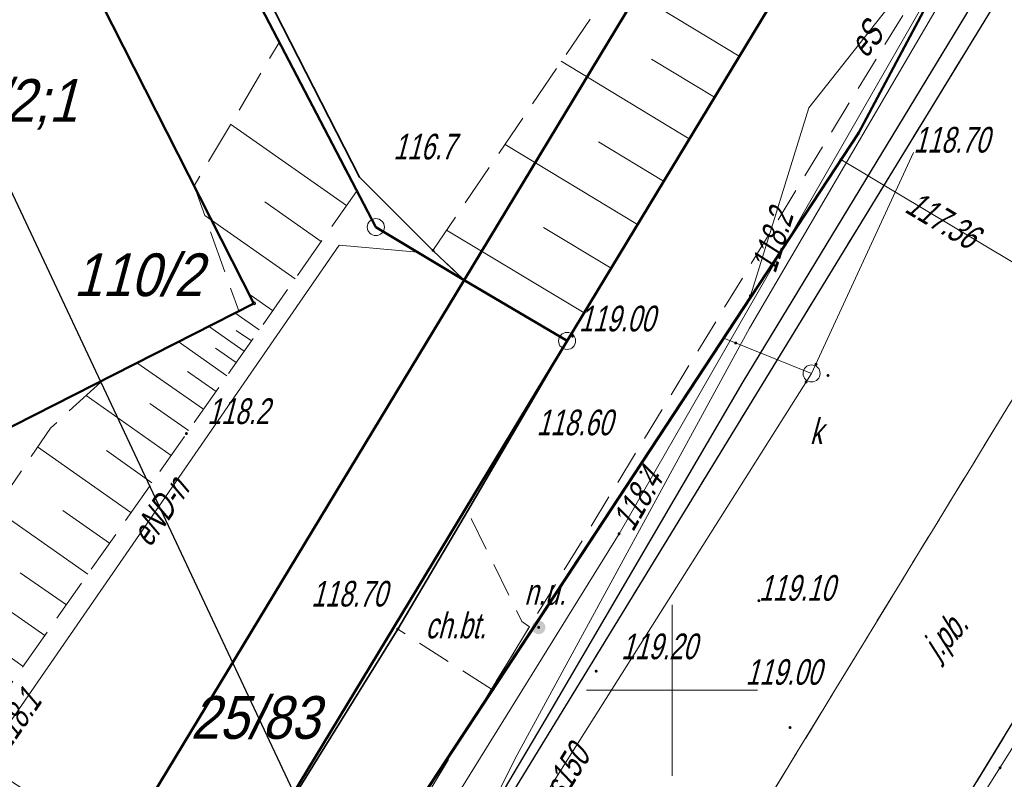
# Model space of a CAD drawing. Extents: x 7463256 to 7464485, y 5957341 to 5958260.
# Tile 122 of 256: x 7463731 to 7463760, y 5957597 to 5957620. Entities that reach past the tile are written whole.
import ezdxf
from ezdxf import colors
from ezdxf.entities.mleader import LeaderData, LeaderLine
from ezdxf.math import Vec2, Vec3

# ---------------------------------------------------------------- set-up
doc = ezdxf.new("R2010")
doc.units = 0
doc.header["$MEASUREMENT"] = 0
for name, pattern in [('1.5_0.5', [2, 1.5, -0.5]), ('218-500', [1, 0.5, -0.5]), ('l219_500', [0]), ('mz1.0_0.5', [1.5, 1, -0.5]), ('mz1.25_0.5', [1.75, 1.25, -0.5])]:
    doc.linetypes.add(name, pattern=pattern)
doc.layers.get('0').update_dxf_attribs({"color": 2, "linetype": 'CONTINUOUS', "lineweight": 5})
for name, color, linetype in [('000 Inne (niezydentyfikowane)', 7, 'CONTINUOUS'), ('202-Punkt graniczny stabilizowany trwale', 7, 'CONTINUOUS'), ('203-Punkt załamania granicy działki nie stabilizowany', 7, 'CONTINUOUS'), ('211-Nr działki', 7, 'CONTINUOUS'), ('218-Granica użytku', 7, 'CONTINUOUS'), ('219-Linia granicy', 7, 'CONTINUOUS'), ('312-Budynek (powierzchnia)', 7, 'CONTINUOUS'), ('312-Numer ewidencyjny budynku', 7, 'CONTINUOUS'), ('chodnik (powierzchnia)', 7, 'CONTINUOUS'), ('chodnik (powierzchnia)-Atr17', 7, 'CONTINUOUS'), ('jezdnia (powierzchnia)', 7, 'CONTINUOUS'), ('jezdnia (powierzchnia)-Atr17', 7, 'CONTINUOUS'), ('krawężnik (linia)', 7, 'CONTINUOUS'), ('niezidentyfikowane urządzenie techniczne - siec kanalizacyjna (punkt)', 7, 'CONTINUOUS'), ('niezidentyfikowane urządzenie techniczne - siec kanalizacyjna (punkt)-Atr17', 7, 'CONTINUOUS'), ('ogrodzenie trwałe (linia)', 7, 'CONTINUOUS'), ('przewód elektroenergetyczny (linia)', 7, 'CONTINUOUS'), ('przewód elektroenergetyczny (linia)-Atr1', 7, 'CONTINUOUS'), ('przewód kanalizacyjny (linia)', 7, 'CONTINUOUS'), ('przewód kanalizacyjny (linia)-Atr1', 7, 'CONTINUOUS'), ('przewód wodociągowy (linia)', 7, 'CONTINUOUS'), ('Punkt budynku', 7, 'CONTINUOUS'), ('punkt o określonej wysokości (sieć elektroenergetyczna)', 7, 'CONTINUOUS'), ('punkt o określonej wysokości (sieć elektroenergetyczna)-Atr2', 7, 'CONTINUOUS'), ('punkt o określonej wysokości (sieć kanalizacyjna)', 7, 'CONTINUOUS'), ('punkt o określonej wysokości (sieć wodociągowa)', 7, 'CONTINUOUS'), ('punkt o określonej wysokości (sieć wodociągowa)-Atr2', 7, 'CONTINUOUS'), ('punkt wysokościowy naturalny', 7, 'CONTINUOUS'), ('punkt wysokościowy naturalny-Atr2', 7, 'CONTINUOUS'), ('punkt wysokościowy sztuczny', 7, 'CONTINUOUS'), ('punkt wysokościowy sztuczny-Atr2', 7, 'CONTINUOUS'), ('rura ochronna - przewód elektroenergetyczny (linia)', 7, 'CONTINUOUS'), ('skarpa nieumocniona (powierzchnia)', 7, 'CONTINUOUS'), ('studzienka okrągła - przewód kanalizacyjny (punkt)', 7, 'CONTINUOUS'), ('studzienka okrągła - przewód kanalizacyjny (punkt)-Atr17', 7, 'CONTINUOUS'), ('Wstawianie ramki sekcyjnej z opisem', 7, 'CONTINUOUS')]:
    doc.layers.add(name, color=color, linetype=linetype)
doc.layers.add('OBMBS-21-18876-opis proj', color=1, linetype='CONTINUOUS', lineweight=18)
doc.styles.get("Standard").update_dxf_attribs({"font": 'txt', "width": 0.75})
doc.linetypes.add('902-500', pattern='A,3.75,0,[1,ksztalty.shx,S=0.5,R=0,X=0,Y=0],3.75', length=7.5)

# ---------------------------------------------------------------- blocks, each defined once
blk = doc.blocks.new('PW01')
at = {"linetype": 'Continuous', "lineweight": 13}
h = blk.add_hatch(color=0, dxfattribs=at)
edge = h.paths.add_edge_path()
edge.add_arc((0, 0), 0.045, 0, 360)
blk = doc.blocks.new('PW02')
at = {"linetype": 'Continuous', "lineweight": 13}
h = blk.add_hatch(color=0, dxfattribs=at)
edge = h.paths.add_edge_path()
edge.add_arc((0, 0), 0.045, 0, 360)
blk = doc.blocks.new('US30')
at = {"linetype": 'Continuous', "lineweight": 0}
h = blk.add_hatch(color=0, dxfattribs=at)
edge = h.paths.add_edge_path()
edge.add_arc((0, 0), 0.2, 0, 360)
blk = doc.blocks.new('US15')
at = {"color": 0, "linetype": 'Continuous', "lineweight": 13}
blk.add_circle((0, 0), 0.25, dxfattribs=at)
blk = doc.blocks.new('203')
at = {"linetype": 'Continuous', "lineweight": 0}
h = blk.add_hatch(color=0, dxfattribs=at)
edge = h.paths.add_edge_path()
edge.add_arc((0, 0), 0.045, 0, 360)
blk = doc.blocks.new('202')
at = {"color": 0, "linetype": 'Continuous', "lineweight": 0}
blk.add_circle((0, 0), 0.25, dxfattribs=at)
blk = doc.blocks.new('PUNKTBUD')
at = {"color": 0}
blk.add_circle((0, 0), 0.045, dxfattribs=at)

msp = doc.modelspace()

# ---------------------------------------------------------------- linework, layer by layer
at = {"layer": '000 Inne (niezydentyfikowane)', "color": 7, "linetype": 'Continuous', "lineweight": 13}
for p, q in [((7463751.96, 5957618.55), (7463748.35, 5957620.74)), ((7463750.5, 5957616.13), (7463746.76, 5957618.4)), ((7463751.24, 5957617.35), (7463749.4, 5957618.46)), ((7463740.48, 5957614.18), (7463737.09, 5957616.56)), ((7463748.99, 5957613.63), (7463745.12, 5957615.97)), ((7463749.75, 5957614.89), (7463747.85, 5957616.04)), ((7463739.74, 5957613.13), (7463738.09, 5957614.29)), ((7463738.98, 5957612.04), (7463736.34, 5957613.89)), ((7463747.43, 5957611.04), (7463743.41, 5957613.46)), ((7463748.22, 5957612.35), (7463746.24, 5957613.54)), ((7463738.32, 5957611.11), (7463737.66, 5957611.57)), ((7463737.93, 5957610.54), (7463737.22, 5957611.04)), ((7463737.49, 5957609.92), (7463736.45, 5957610.65)), ((7463737.7, 5957610.22), (7463737.26, 5957610.53)), ((7463736.98, 5957609.2), (7463735.56, 5957610.2)), ((7463737.26, 5957609.59), (7463736.65, 5957610.01)), ((7463736.3, 5957608.22), (7463734.35, 5957609.58)), ((7463736.67, 5957608.74), (7463735.83, 5957609.33)), ((7463735.35, 5957606.87), (7463732.87, 5957608.62)), ((7463735.86, 5957607.6), (7463734.73, 5957608.39)), ((7463734.18, 5957605.2), (7463731.45, 5957607.12)), ((7463734.79, 5957606.07), (7463733.46, 5957607.01)), ((7463732.92, 5957603.4), (7463730.21, 5957605.3)), ((7463733.55, 5957604.3), (7463732.19, 5957605.26)), ((7463731.66, 5957601.6), (7463728.97, 5957603.48)), ((7463732.29, 5957602.5), (7463730.94, 5957603.44)), ((7463731.03, 5957600.7), (7463729.69, 5957601.64))]:
    msp.add_line(p, q, dxfattribs=at)
at = {"layer": '218-Granica użytku', "color": 3, "linetype": '218-500', "lineweight": 18, "flags": 128}
for points in [[(7463757.82, 5957628.22), (7463746.93, 5957610.22)], [(7463746.93, 5957610.22), (7463735.88, 5957591.95)]]:
    msp.add_lwpolyline(points, dxfattribs=at)
at = {"layer": '219-Linia granicy', "color": 3, "linetype": 'l219_500', "lineweight": 50, "flags": 128}
for points in [[(7463766.99, 5957637.98), (7463755.45, 5957616.3)], [(7463741.34, 5957613.55), (7463732.33, 5957630.819)], [(7463754.81, 5957630.02), (7463743.92, 5957612)], [(7463757.82, 5957628.22), (7463746.93, 5957610.22)], [(7463755.45, 5957616.3), (7463732.1, 5957580.74)], [(7463743.92, 5957612), (7463741.34, 5957613.55)], [(7463743.92, 5957612), (7463733.03, 5957593.99)], [(7463746.93, 5957610.22), (7463743.92, 5957612)], [(7463746.93, 5957610.22), (7463735.88, 5957591.95)]]:
    msp.add_lwpolyline(points, dxfattribs=at)
at = {"layer": '312-Budynek (powierzchnia)', "color": 7, "linetype": 'Continuous', "lineweight": 50, "flags": 128}
for points in [[(7463730.46, 5957625.73), (7463737.77, 5957611.32)], [(7463737.77, 5957611.32), (7463729, 5957606.86)]]:
    msp.add_lwpolyline(points, dxfattribs=at)
at = {"layer": 'chodnik (powierzchnia)', "color": 7, "linetype": 'mz1.0_0.5', "lineweight": 18, "flags": 128}
for points in [[(7463699.323, 5957594.39), (7463700.37, 5957592.93), (7463723.65, 5957576.64), (7463727.48, 5957575.52), (7463728.66, 5957575.7), (7463730.18, 5957576.2), (7463765.45, 5957634.01), (7463794.73, 5957681.9), (7463797.66, 5957686.28), (7463800.49, 5957690.15), (7463803.45, 5957693.95), (7463806.58, 5957697.64), (7463810.39, 5957701.96), (7463813.7, 5957705.46), (7463813.07, 5957701.71), (7463813.05, 5957701.59)], [(7463813.05, 5957701.59), (7463812, 5957700.58), (7463808.07, 5957696.14), (7463805.13, 5957692.62), (7463802.28, 5957688.92), (7463799.31, 5957684.89), (7463796.54, 5957680.74), (7463767.27, 5957632.9), (7463732.9, 5957576.65), (7463731.3, 5957575.32), (7463729.63, 5957574.54), (7463728.19, 5957574.24), (7463726.67, 5957574.24), (7463723.16, 5957575.35), (7463700.14, 5957591.32), (7463697.73, 5957593.92), (7463697.505, 5957594.535)]]:
    msp.add_lwpolyline(points, dxfattribs=at)
for points in [[(7463787.85, 5957644.77), (7463792.69, 5957652.63), (7463794.29, 5957652.43), (7463795.88, 5957651.94), (7463747.16, 5957572.18), (7463743.26, 5957568.37), (7463741.87, 5957569.43), (7463740.85, 5957570.49), (7463740.25, 5957571.39), (7463741.42, 5957573.14), (7463744.53, 5957573.74), (7463745.61, 5957575.53)], [(7463744.72, 5957600.03), (7463741.98, 5957601.79), (7463744.02, 5957605.24), (7463745.61, 5957602.01), (7463745.83, 5957601.86)]]:
    msp.add_lwpolyline(points, close=True, dxfattribs=at)
at = {"layer": 'jezdnia (powierzchnia)', "color": 7, "linetype": '1.5_0.5', "lineweight": 18, "flags": 128}
for points in [[(7464435.78, 5957969.39), (7464432.43, 5957972.86), (7464429.42, 5957974.41), (7464426.04, 5957975.11), (7464423.57, 5957975.29), (7464415.47, 5957975.65), (7464371.24, 5957977.61), (7464365.3, 5957977.72), (7464358.84, 5957977.54), (7464346.65, 5957976.28), (7464334.12, 5957974.86), (7464314.08, 5957972.37), (7464311.27, 5957971.79), (7464308.65, 5957970.79), (7464306.54, 5957969.49), (7464304.63, 5957967.74), (7464302.38, 5957964.84), (7464301.74, 5957963.57), (7464301.19, 5957962.16), (7464300.69, 5957960.13), (7464300.42, 5957957.35), (7464300.44, 5957956.63), (7464301.34, 5957947.07), (7464297.39, 5957932.65), (7464296.35, 5957938.67), (7464295.41, 5957944.67), (7464295.17, 5957946.64), (7464294.07, 5957955.56), (7464293.61, 5957956.95), (7464292.71, 5957958.8), (7464291.04, 5957961.16), (7464288.7, 5957963.43), (7464286.48, 5957964.87), (7464282.67, 5957966.24), (7464279.68, 5957966.6), (7464275.55, 5957966.1), (7464272.53, 5957965.24), (7464268.15, 5957963.7), (7464261.6, 5957961.09), (7464256.13, 5957958.63), (7464254.19, 5957957.73), (7464203.13, 5957927.95), (7464201.44, 5957926.95), (7464180.61, 5957914.62), (7464165.37, 5957905.54), (7464161.93, 5957903.53), (7464100.25, 5957867.28), (7464064.71, 5957846.22), (7464055.2, 5957840.55), (7464053.84, 5957839.49), (7464052.69, 5957837.84), (7464051.91, 5957836.3), (7464051.31, 5957834.34), (7464051.05, 5957832.31), (7464051.31, 5957830.32), (7464051.63, 5957829.49), (7464053.32, 5957826.48), (7464047.06, 5957824.65), (7464046.37, 5957825.86), (7464044.81, 5957827.52), (7464043.6, 5957828.27), (7464042.09, 5957829.03), (7464040.11, 5957829.49), (7464038.12, 5957829.49), (7464036.05, 5957829.05), (7464034.47, 5957828.33), (7463990.77, 5957802.57), (7463984.67, 5957799.1), (7463963.97, 5957788.11), (7463953.9, 5957782.45), (7463916.77, 5957760.61), (7463915.43, 5957759.41), (7463915.19, 5957759.06), (7463914.98, 5957758.7), (7463914.81, 5957758.32), (7463914.66, 5957757.92), (7463914.55, 5957757.51), (7463914.48, 5957757.1), (7463914.44, 5957756.68), (7463914.43, 5957756.26), (7463914.83, 5957754.63), (7463915.69, 5957753.07), (7463915.97, 5957752.41), (7463916.13, 5957752.13), (7463917.59, 5957749.55), (7463915.13, 5957748.12), (7463913.12, 5957750.74), (7463911.87, 5957752.81), (7463910.63, 5957754.01), (7463910.25, 5957754.23), (7463909.85, 5957754.42), (7463909.44, 5957754.57), (7463909.02, 5957754.68), (7463908.58, 5957754.76), (7463908.15, 5957754.79), (7463907.71, 5957754.78), (7463907.27, 5957754.73), (7463905.57, 5957754.08), (7463866.26, 5957731.41), (7463858.61, 5957727.02), (7463857.72, 5957725.98), (7463855.16, 5957717.14), (7463854.76, 5957719.2), (7463853.89, 5957720.78), (7463852.79, 5957721.69), (7463851.14, 5957722.42), (7463850.42, 5957722.32), (7463846.1, 5957719.79), (7463840.56, 5957716.65), (7463836.11, 5957713.89), (7463831.61, 5957710.47), (7463828.31, 5957707.66), (7463822.22, 5957701.89), (7463817.3, 5957696.82), (7463812.7, 5957691.61), (7463812.45, 5957691.34), (7463806.98, 5957684.37), (7463803.64, 5957679.75), (7463801.45, 5957676.28), (7463793.55, 5957663.48), (7463792.86, 5957661.7), (7463792.97, 5957659.75), (7463793.77, 5957657.97), (7463795.13, 5957656.54), (7463794.29, 5957652.43), (7463792.69, 5957652.63), (7463790.95, 5957652.54), (7463789.5, 5957652.32), (7463787.98, 5957651.93), (7463786.22, 5957650.98), (7463785.18, 5957649.81), (7463783.63, 5957647.28), (7463741.4, 5957578.12), (7463740.09, 5957575.93), (7463739.68, 5957574.67), (7463739.8, 5957572.76), (7463740.25, 5957571.39), (7463740.85, 5957570.49), (7463741.87, 5957569.43), (7463743.26, 5957568.37), (7463741.42, 5957565.08), (7463740.12, 5957565.67), (7463738.77, 5957566.02), (7463737.29, 5957566.06), (7463735.98, 5957565.85), (7463734.34, 5957565.14), (7463733.02, 5957564.22), (7463732.29, 5957563.18), (7463701.08, 5957512.16), (7463700.31, 5957510.77), (7463700.32, 5957510.77), (7463696.94, 5957505.36), (7463687.39, 5957489.52), (7463687.14, 5957489.11), (7463686.89, 5957488.7), (7463686.65, 5957488.29), (7463686.42, 5957487.87), (7463686.19, 5957487.45), (7463685.97, 5957487.02), (7463685.76, 5957486.59), (7463685.55, 5957486.16), (7463685.35, 5957485.73), (7463685.15, 5957485.29), (7463684.96, 5957484.85), (7463684.77, 5957484.4), (7463684.58, 5957483.96), (7463684.39, 5957483.51), (7463684.21, 5957483.06), (7463684.03, 5957482.61), (7463683.85, 5957482.17), (7463683.67, 5957481.72), (7463683.5, 5957481.27), (7463683.32, 5957480.81), (7463683.15, 5957480.36), (7463682.98, 5957479.91), (7463682.81, 5957479.45), (7463682.65, 5957479), (7463682.49, 5957478.54), (7463682.32, 5957478.08), (7463682.17, 5957477.62), (7463682.01, 5957477.15), (7463681.86, 5957476.69), (7463681.71, 5957476.22), (7463681.56, 5957475.76), (7463681.41, 5957475.29), (7463681.27, 5957474.82), (7463681.13, 5957474.35), (7463681, 5957473.88), (7463680.87, 5957473.41), (7463680.74, 5957472.94), (7463680.61, 5957472.47), (7463680.48, 5957471.99), (7463680.36, 5957471.52), (7463680.25, 5957471.05), (7463680.13, 5957470.57), (7463680.02, 5957470.09), (7463679.91, 5957469.61), (7463679.81, 5957469.12), (7463679.71, 5957468.64), (7463679.61, 5957468.16), (7463679.52, 5957467.67), (7463679.42, 5957467.19), (7463679.33, 5957466.7), (7463679.25, 5957466.22), (7463679.16, 5957465.73), (7463679.08, 5957465.25), (7463679, 5957464.76), (7463678.93, 5957464.27), (7463678.85, 5957463.78), (7463678.78, 5957463.28), (7463678.72, 5957462.79), (7463678.65, 5957462.3), (7463678.59, 5957461.81), (7463678.53, 5957461.31), (7463678.47, 5957460.82), (7463678.42, 5957460.33), (7463678.36, 5957459.83), (7463678.31, 5957459.34), (7463678.26, 5957458.84), (7463678.22, 5957458.35), (7463678.17, 5957457.85), (7463678.13, 5957457.36), (7463678.09, 5957456.86), (7463678.05, 5957456.37), (7463678.02, 5957455.87), (7463677.99, 5957455.41), (7463677.96, 5957454.94), (7463677.93, 5957454.48), (7463677.91, 5957454.01), (7463677.89, 5957453.55), (7463677.87, 5957453.08), (7463677.86, 5957452.62), (7463677.85, 5957452.15), (7463677.84, 5957451.69), (7463677.84, 5957451.22), (7463677.84, 5957450.76), (7463677.85, 5957450.29), (7463677.86, 5957449.83), (7463677.87, 5957449.36), (7463670.59, 5957467.12), (7463670.68, 5957467.58), (7463670.78, 5957468.04), (7463670.89, 5957468.5), (7463670.99, 5957468.96), (7463671.11, 5957469.42), (7463671.22, 5957469.87), (7463671.34, 5957470.33), (7463671.46, 5957470.78), (7463671.59, 5957471.24), (7463671.72, 5957471.69), (7463671.86, 5957472.14), (7463672, 5957472.59), (7463672.14, 5957473.04), (7463673.46, 5957477.28), (7463673.58, 5957477.76), (7463673.68, 5957478.24), (7463673.77, 5957478.73), (7463673.84, 5957479.22), (7463673.89, 5957479.71), (7463673.93, 5957480.2), (7463673.95, 5957480.7), (7463673.95, 5957481.19), (7463673.93, 5957481.63), (7463673.91, 5957482.08), (7463673.86, 5957482.52), (7463673.81, 5957482.96), (7463673.74, 5957483.4), (7463673.66, 5957483.84), (7463673.57, 5957484.28), (7463673.47, 5957484.71), (7463673.35, 5957485.14), (7463673.2, 5957485.61), (7463673.02, 5957486.08), (7463672.82, 5957486.54), (7463672.6, 5957486.99), (7463672.36, 5957487.42), (7463672.1, 5957487.85), (7463671.82, 5957488.26), (7463671.52, 5957488.66), (7463671.25, 5957489.02), (7463670.95, 5957489.36), (7463670.64, 5957489.68), (7463670.3, 5957489.97), (7463669.95, 5957490.25), (7463669.57, 5957490.5), (7463669.19, 5957490.73), (7463668.78, 5957490.93), (7463668.37, 5957491.1), (7463667.96, 5957491.31), (7463667.54, 5957491.51), (7463667.12, 5957491.7), (7463666.7, 5957491.89), (7463666.27, 5957492.06), (7463665.84, 5957492.23), (7463665.41, 5957492.38), (7463664.97, 5957492.53), (7463642.84, 5957508.24), (7463669.89, 5957497.69), (7463670.31, 5957497.52), (7463670.74, 5957497.36), (7463671.18, 5957497.22), (7463671.62, 5957497.11), (7463672.07, 5957497.01), (7463672.52, 5957496.93), (7463672.97, 5957496.87), (7463673.43, 5957496.83), (7463673.89, 5957496.8), (7463674.34, 5957496.8), (7463674.8, 5957496.82), (7463675.3, 5957496.85), (7463675.79, 5957496.9), (7463676.29, 5957496.96), (7463676.78, 5957497.02), (7463677.27, 5957497.1), (7463677.76, 5957497.19), (7463678.25, 5957497.29), (7463678.74, 5957497.4), (7463679.22, 5957497.52), (7463679.7, 5957497.65), (7463680.18, 5957497.79), (7463680.66, 5957497.94), (7463681.12, 5957498.11), (7463681.59, 5957498.29), (7463682.05, 5957498.49), (7463682.49, 5957498.71), (7463682.94, 5957498.94), (7463683.37, 5957499.19), (7463683.81, 5957499.43), (7463684.24, 5957499.68), (7463684.65, 5957499.96), (7463685.06, 5957500.25), (7463685.45, 5957500.55), (7463685.83, 5957500.88), (7463686.2, 5957501.21), (7463686.55, 5957501.56), (7463686.89, 5957501.93), (7463688.47, 5957503.86), (7463689.58, 5957505.52), (7463695.05, 5957514.51), (7463697.35, 5957517.63), (7463699.52, 5957521.26), (7463701.68, 5957524.9), (7463703.98, 5957528.54), (7463706.45, 5957532.61), (7463709.76, 5957538.71), (7463712.45, 5957543.07), (7463719.87, 5957554.72), (7463722.1, 5957558.36), (7463724.25, 5957562.41), (7463732.9, 5957576.65), (7463767.27, 5957632.9), (7463796.54, 5957680.74), (7463799.31, 5957684.89), (7463802.28, 5957688.92), (7463805.13, 5957692.62), (7463808.07, 5957696.14), (7463812, 5957700.58), (7463813.05, 5957701.59), (7463815.17, 5957703.91), (7463818.63, 5957707.32), (7463821.81, 5957710.38), (7463824, 5957712.35), (7463825.06, 5957713.31), (7463827.47, 5957715.22), (7463831.55, 5957718.14), (7463834.51, 5957720.09), (7463871.58, 5957742.02), (7463872.84, 5957742.74), (7463873.73, 5957743.25), (7463884.95, 5957749.82), (7463947.94, 5957787.04), (7463958.13, 5957793.13), (7463978.66, 5957805.82), (7463992.86, 5957814.5), (7464021.02, 5957831.03), (7464036.35, 5957840.19), (7464045.52, 5957845.62), (7464072.76, 5957861.89), (7464098.08, 5957876.78), (7464143.2, 5957903.29), (7464143.83, 5957904.35), (7464144.42, 5957906.04), (7464144.87, 5957907.87), (7464144.93, 5957908.37), (7464145, 5957909.96), (7464144.74, 5957911.42), (7464152.37, 5957912.8), (7464152.74, 5957912.55), (7464154.03, 5957911.87), (7464155.59, 5957911.35), (7464156.76, 5957911.33), (7464160.57, 5957913.58), (7464192.28, 5957932.28), (7464213.7, 5957945.07), (7464214.43, 5957945.48), (7464238.65, 5957959.71), (7464249.15, 5957965.6), (7464251.26, 5957966.66), (7464253.69, 5957967.84), (7464257.35, 5957969.46), (7464261.98, 5957971.33), (7464263.31, 5957972), (7464273.13, 5957975.13), (7464277.92, 5957976.24), (7464280.42, 5957977.04), (7464282.71, 5957978.14), (7464285.69, 5957980.47), (7464287.52, 5957982.76), (7464288.9, 5957985.47), (7464289.81, 5957990.22), (7464289.57, 5957993.19), (7464288.87, 5958000.11), (7464295.35, 5958000.29), (7464295.83, 5957995.88), (7464296.53, 5957992.32), (7464297.86, 5957989.04), (7464299.36, 5957986.74), (7464301.71, 5957984.36), (7464305.3, 5957982.36), (7464307.82, 5957981.66), (7464311.17, 5957981.45), (7464364.74, 5957987.95), (7464391.32, 5957991.11), (7464398.1, 5957991.95), (7464414.27, 5957994.02), (7464414.84, 5957994.09), (7464425.44, 5957995.47), (7464427.97, 5957995.83), (7464434.5, 5957997.95), (7464434.9, 5957998.22), (7464435.3, 5957998.5), (7464435.68, 5957998.8), (7464436.05, 5957999.11), (7464436.4, 5957999.44), (7464436.74, 5957999.78), (7464437.07, 5958000.13), (7464437.39, 5958000.5), (7464437.69, 5958000.88), (7464437.97, 5958001.27), (7464438.24, 5958001.67), (7464438.49, 5958002.08), (7464438.73, 5958002.5), (7464438.95, 5958002.94), (7464439.15, 5958003.37), (7464439.33, 5958003.82), (7464439.5, 5958004.28), (7464439.65, 5958004.74), (7464439.78, 5958005.2), (7464439.89, 5958005.67), (7464439.98, 5958006.15), (7464440.05, 5958006.62), (7464440.11, 5958007.1), (7464440.14, 5958007.59), (7464440.16, 5958008.07), (7464437.87, 5957962.55), (7464436.62, 5957968.02)], [(7463741.4, 5957578.12), (7463783.63, 5957647.28), (7463787.85, 5957644.77), (7463745.61, 5957575.53)]]:
    msp.add_lwpolyline(points, close=True, dxfattribs=at)
at = {"layer": 'krawężnik (linia)', "color": 7, "linetype": 'Continuous', "lineweight": 25, "flags": 128}
for points in [[(7463732.9, 5957576.65), (7463767.27, 5957632.9), (7463796.54, 5957680.74), (7463799.31, 5957684.89), (7463802.28, 5957688.92), (7463805.13, 5957692.62), (7463808.07, 5957696.14), (7463812, 5957700.58), (7463813.05, 5957701.59)], [(7463741.4, 5957578.12), (7463745.61, 5957575.53), (7463787.85, 5957644.77), (7463783.63, 5957647.28)]]:
    msp.add_lwpolyline(points, dxfattribs=at)
at = {"layer": 'ogrodzenie trwałe (linia)', "color": 7, "linetype": '902-500', "lineweight": 35, "flags": 128}
for points in [[(7463740.28, 5957645.774), (7463742.23, 5957642.04), (7463746.85, 5957641.85), (7463752.36, 5957631.21), (7463757.82, 5957628.22), (7463746.93, 5957610.22)], [(7463746.93, 5957610.22), (7463743.92, 5957612), (7463743.01, 5957612.87), (7463740.86, 5957615.01), (7463732.565, 5957631.262)], [(7463701.525, 5957594.215), (7463701.84, 5957593.72), (7463723.62, 5957580.35), (7463727.95, 5957580.43), (7463729.49, 5957581.38), (7463729.62, 5957581.6), (7463730.58, 5957583.18), (7463735.88, 5957591.95), (7463741.98, 5957601.79), (7463744.02, 5957605.24), (7463746.93, 5957610.22)]]:
    msp.add_lwpolyline(points, dxfattribs=at)
at = {"layer": 'przewód elektroenergetyczny (linia)', "color": 1, "linetype": 'Continuous', "lineweight": 18, "flags": 128}
for points in [[(7463732.05, 5957577.96), (7463737.67, 5957587.18), (7463748.45, 5957604.58), (7463759.25, 5957623.4), (7463766.24, 5957635.47), (7463769.87, 5957641.25), (7463775.92, 5957650.77), (7463784.25, 5957663.85), (7463788.88, 5957671.22)], [(7463741.47, 5957576.54), (7463741.71, 5957575.67), (7463744.91, 5957573.96), (7463747.42, 5957577.91), (7463748.13, 5957579.07), (7463752.8, 5957586.64), (7463759.16, 5957597.05), (7463766.69, 5957609.02), (7463774.36, 5957622.28), (7463780.8, 5957632.52), (7463789.01, 5957645.83), (7463786.83, 5957649.83), (7463788.2, 5957650.68), (7463789.99, 5957652.75), (7463795.15, 5957657.49), (7463794.16, 5957661.56), (7463797.11, 5957666.92), (7463799.75, 5957671.12)], [(7463709.44, 5957553.8), (7463713.11, 5957552.38), (7463718.1, 5957556.53), (7463722.81, 5957564.25), (7463725.56, 5957568.96), (7463728.74, 5957574.23), (7463729.9, 5957576.17), (7463731.67, 5957579.07), (7463732.25, 5957579.74), (7463736.18, 5957585.13), (7463736.92, 5957586.09), (7463739.76, 5957587.71), (7463743.58, 5957594.34), (7463745.47, 5957598.11), (7463752.26, 5957610.59), (7463758.82, 5957621.82), (7463768.9, 5957638.57), (7463774.87, 5957648.56), (7463776.38, 5957651.29), (7463782.45, 5957661.66), (7463786.6, 5957669)], [(7463740.18, 5957593.1), (7463752.29, 5957611.54), (7463754, 5957617.04), (7463757.94, 5957622.03), (7463761.67, 5957628.22), (7463763.14, 5957632.38), (7463764.73, 5957631.28), (7463770.57, 5957640.94), (7463778.28, 5957653.51), (7463779.4, 5957653.32), (7463785.57, 5957648.91), (7463796.84, 5957643.06), (7463798.37, 5957642.29), (7463799.46, 5957641.65), (7463800.95, 5957640.86), (7463801.86, 5957640.49), (7463808.24, 5957637.36), (7463816.33, 5957632.81)], [(7463742.56, 5957612.82), (7463740.27, 5957613.02), (7463729.82, 5957597.89), (7463731.88, 5957596.56)]]:
    msp.add_lwpolyline(points, dxfattribs=at)
at = {"layer": 'przewód kanalizacyjny (linia)', "color": 34, "linetype": 'Continuous', "lineweight": 18, "flags": 128}
for points in [[(7463754.08, 5957609.27), (7463757.06, 5957615.73)], [(7463754.08, 5957609.27), (7463751.51, 5957610.3)], [(7463728.28, 5957554.82), (7463736.24, 5957574.53), (7463741.18, 5957588.85), (7463754.08, 5957609.27)]]:
    msp.add_lwpolyline(points, dxfattribs=at)
at = {"layer": 'przewód wodociągowy (linia)', "color": 5, "linetype": 'Continuous', "lineweight": 18, "flags": 128}
msp.add_lwpolyline([(7463754.94, 5957615.53), (7463769.06, 5957607.08)], dxfattribs=at)
at = {"layer": 'rura ochronna - przewód elektroenergetyczny (linia)', "color": 6, "linetype": 'Continuous', "lineweight": 30}
msp.add_lwpolyline([(7463741.13, 5957590.4), (7463746.33, 5957599.18), (7463752.08, 5957609.02), (7463758.89, 5957620.26), (7463767.08, 5957633.09), (7463773.87, 5957644.9), (7463782.08, 5957659.41), (7463788.06, 5957667.97), (7463789.67, 5957670.34)], dxfattribs=at)
at = {"layer": 'skarpa nieumocniona (powierzchnia)', "color": 7, "linetype": 'mz1.25_0.5', "lineweight": 18, "flags": 128}
for points in [[(7463754.89, 5957626.64), (7463755.63, 5957626.17), (7463756.31, 5957625.74), (7463746.93, 5957610.22), (7463743.92, 5957612), (7463743.01, 5957612.87), (7463753.12, 5957627.76)], [(7463740.77, 5957614.59), (7463735.8, 5957607.51), (7463719.46, 5957584.19), (7463713.05, 5957584.21), (7463711.05, 5957585.46), (7463705.98, 5957589.01), (7463711.18, 5957587.47), (7463718.48, 5957588.12), (7463718.49, 5957588.13), (7463721.3, 5957592.24), (7463721.87, 5957593.12), (7463724.16, 5957596.44), (7463724.92, 5957597.55), (7463731.83, 5957607.67), (7463733.37, 5957609.08), (7463737.33, 5957611.1), (7463736.03, 5957614.76), (7463738.51, 5957618.95)]]:
    msp.add_lwpolyline(points, close=True, dxfattribs=at)
at = {"layer": 'Wstawianie ramki sekcyjnej z opisem', "color": 7, "linetype": 'Continuous', "lineweight": 13, "flags": 128}
for points in [[(7463750, 5957597.5), (7463750, 5957602.5)], [(7463747.5, 5957600), (7463752.5, 5957600)]]:
    msp.add_lwpolyline(points, dxfattribs=at)

# ---------------------------------------------------------------- block references
at = {"layer": '202-Punkt graniczny stabilizowany trwale', "color": 3, "linetype": 'Continuous', "lineweight": 18}
for p in [(7463741.34, 5957613.55), (7463746.93, 5957610.22)]:
    msp.add_blockref('202', p, dxfattribs=at)
at = {"layer": '203-Punkt załamania granicy działki nie stabilizowany', "color": 3, "linetype": 'Continuous', "lineweight": 18}
for p in [(7463755.45, 5957616.3), (7463743.92, 5957612)]:
    msp.add_blockref('203', p, dxfattribs=at)
at = {"layer": 'niezidentyfikowane urządzenie techniczne - siec kanalizacyjna (punkt)', "color": 7, "linetype": 'Continuous', "lineweight": 13}
msp.add_blockref('US30', (7463746.1, 5957601.84), dxfattribs=at)
at = {"layer": 'Punkt budynku', "color": 5, "linetype": 'Continuous', "lineweight": 18}
msp.add_blockref('PUNKTBUD', (7463737.77, 5957611.32), dxfattribs=at)
at = {"layer": 'punkt o określonej wysokości (sieć elektroenergetyczna)', "color": 1, "linetype": 'Continuous', "lineweight": 13}
for p in [(7463752.29, 5957611.54), (7463748.45, 5957604.58)]:
    msp.add_blockref('PW01', p, dxfattribs=at)
at = {"layer": 'punkt o określonej wysokości (sieć elektroenergetyczna)', "color": 1, "linetype": 'Continuous', "lineweight": 13, "rotation": 57.827}
msp.add_blockref('PW01', (7463759.59, 5957597.73), dxfattribs=at)
at = {"layer": 'punkt o określonej wysokości (sieć kanalizacyjna)', "color": 34, "linetype": 'Continuous', "lineweight": 13}
for p in [(7463751.86, 5957610.16), (7463754.21, 5957609.54), (7463753.92, 5957609.02), (7463754.56, 5957609.21), (7463746.1, 5957601.84)]:
    msp.add_blockref('PW01', p, dxfattribs=at)
at = {"layer": 'punkt o określonej wysokości (sieć wodociągowa)', "color": 5, "linetype": 'Continuous', "lineweight": 13}
msp.add_blockref('PW01', (7463754.94, 5957615.53), dxfattribs=at)
at = {"layer": 'punkt wysokościowy naturalny', "color": 7, "linetype": 'Continuous', "lineweight": 13}
for p in [(7463743.01, 5957612.87), (7463735.8, 5957607.51)]:
    msp.add_blockref('PW01', p, dxfattribs=at)
at = {"layer": 'punkt wysokościowy sztuczny', "color": 7, "linetype": 'Continuous', "lineweight": 13}
for p in [(7463755.45, 5957616.3), (7463747.09, 5957610.36), (7463749.09, 5957606.38), (7463752.54, 5957602.62), (7463741.98, 5957601.79), (7463747.78, 5957600.56), (7463753.45, 5957598.91)]:
    msp.add_blockref('PW02', p, dxfattribs=at)
at = {"layer": 'studzienka okrągła - przewód kanalizacyjny (punkt)', "color": 34, "linetype": 'Continuous', "lineweight": 18}
msp.add_blockref('US15', (7463754.08, 5957609.27), dxfattribs=at)

# ---------------------------------------------------------------- texts
at = {"layer": '211-Nr działki', "color": 3, "linetype": 'Continuous', "lineweight": 18, "oblique": 15, "width": 0.9}
for s, p in [('110/2', (7463732.5, 5957611.53)), ('25/83', (7463735.92, 5957598.58))]:
    msp.add_text(s, height=1.25, dxfattribs=at).set_placement(p)
at = {"layer": '312-Numer ewidencyjny budynku', "color": 7, "linetype": 'Continuous', "lineweight": 18, "oblique": 15, "width": 0.9}
msp.add_text('110/2;1', height=1.25, dxfattribs=at).set_placement((7463727.59, 5957616.63))
at = {"layer": 'chodnik (powierzchnia)-Atr17', "color": 7, "oblique": 15, "width": 0.72}
msp.add_text('ch.bt.', height=0.75, dxfattribs=at).set_placement((7463742.79, 5957601.52))
at = {"layer": 'jezdnia (powierzchnia)-Atr17', "color": 7, "oblique": 15, "width": 0.72}
msp.add_text('j.pb.', height=0.75, rotation=47.53, dxfattribs=at).set_placement((7463757.79, 5957600.86))
at = {"layer": 'niezidentyfikowane urządzenie techniczne - siec kanalizacyjna (punkt)-Atr17', "color": 7, "oblique": 15, "width": 0.72}
msp.add_text('n.u.', height=0.75, dxfattribs=at).set_placement((7463745.68, 5957602.5))
at = {"layer": 'przewód elektroenergetyczny (linia)-Atr1', "color": 1, "oblique": 15, "width": 0.72}
for s, rotation, p in [('eS', 51.12, (7463755.67, 5957618.46)), ('eND-n', 55.39, (7463734.73, 5957604.15))]:
    msp.add_text(s, height=0.75, rotation=rotation, dxfattribs=at).set_placement(p)
at = {"layer": 'przewód kanalizacyjny (linia)-Atr1', "color": 34, "oblique": 15, "width": 0.72}
msp.add_text('ks150', height=0.75, rotation=58.41, dxfattribs=at).set_placement((7463746.63, 5957596.44))
at = {"layer": 'punkt o określonej wysokości (sieć elektroenergetyczna)-Atr2', "color": 1, "oblique": 15, "width": 0.72}
for s, rotation, p in [('118.2', 72.49, (7463753.02, 5957612.17)), ('118.4', 60.15, (7463748.86, 5957604.61)), ('118.1', 55.39, (7463730.57, 5957598.18))]:
    msp.add_text(s, height=0.75, rotation=rotation, dxfattribs=at).set_placement(p)
at = {"layer": 'punkt o określonej wysokości (sieć wodociągowa)-Atr2', "color": 5, "oblique": 15, "width": 0.72}
msp.add_text('117.36', height=0.75, rotation=329.13, dxfattribs=at).set_placement((7463756.77, 5957614.01))
at = {"layer": 'punkt wysokościowy naturalny-Atr2', "color": 7, "oblique": 15, "width": 0.72}
for s, p in [('116.7', (7463741.85, 5957615.53)), ('118.2', (7463736.41, 5957607.79))]:
    msp.add_text(s, height=0.75, dxfattribs=at).set_placement(p)
at = {"layer": 'punkt wysokościowy sztuczny-Atr2', "color": 7, "oblique": 15, "width": 0.72}
for s, p in [('118.70', (7463757.06, 5957615.73)), ('119.00', (7463747.28, 5957610.5)), ('118.60', (7463746.04, 5957607.46)), ('119.10', (7463752.54, 5957602.62)), ('118.70', (7463739.45, 5957602.45)), ('119.20', (7463748.51, 5957600.91)), ('119.00', (7463752.15, 5957600.16))]:
    msp.add_text(s, height=0.75, dxfattribs=at).set_placement(p)
at = {"layer": 'studzienka okrągła - przewód kanalizacyjny (punkt)-Atr17', "color": 34, "oblique": 15, "width": 0.72}
msp.add_text('k', height=0.75, dxfattribs=at).set_placement((7463754.03, 5957607.2))

# ---------------------------------------------------------------- next in the draw order: leaders
at = {"layer": 'OBMBS-21-18876-opis proj', "color": 6, "lineweight": 20}
ml = msp.add_multileader_mtext('Standard', dxfattribs=at)
ml.set_content('\\pxqc;{\\W0.9;\\fArial|b0|i0|c238|p34;\\C6;istn. sieć kablowa SN\\PNAHKBA 3x120mm2\\Pdo unieczynnienia}', color=256)
ml.set_leader_properties()
ml.build(insert=Vec2(0, 0))
ml.multileader.update_dxf_attribs({"has_text_frame": 1, "text_right_attachment_type": 0, "dogleg_length": 0.36, "arrow_head_size": 1.3})
ctx = ml.context
ctx.base_point, ctx.char_height, ctx.arrow_head_size, ctx.landing_gap_size, ctx.plane_origin, ctx.plane_x_axis, ctx.plane_y_axis = Vec3(7463721.512, 5957634.916), 1.3, 1.3, 0.09, Vec3(7463717.518, 5957706.96), Vec3(0.765565, 0.643359), Vec3(-0.643359, 0.765565)
ctx.right_attachment = 0
notes = []
notes.append((ctx, [(0, (1, 1, 0), (7463721.236, 5957634.685), (0.765565, 0.643359), 0.36, [(0, [(7463741.641, 5957591.263)], 0, [])])]))
ctx.mtext.insert, ctx.mtext.text_direction, ctx.mtext.rotation, ctx.mtext.width, ctx.mtext.defined_height, ctx.mtext.alignment, ctx.mtext.flow_direction = Vec3(7463726.886, 5957640.546), Vec3(0.765565, 0.643359), 0.698877, 15.92296, 27.692, 2, 5
ctx.mtext.has_bg_fill, ctx.mtext.bg_color, ctx.mtext.bg_scale_factor, ctx.mtext.bg_transparency, ctx.mtext.use_window_bg_color = 1, -1023410167, 1.5, 0, 1
for ctx, leaders in notes:
    for number, flags, end, landing, length, lines in leaders:
        leader = LeaderData()
        leader.index, (leader.has_last_leader_line, leader.has_dogleg_vector, leader.attachment_direction) = number, flags
        leader.last_leader_point, leader.dogleg_vector, leader.dogleg_length = Vec3(end), Vec3(landing), length
        for number, points, colour, breaks in lines:
            line = LeaderLine()
            line.index, line.vertices, line.color, line.breaks = number, Vec3.list(points), colors.encode_raw_color(colour), breaks
            leader.lines.append(line)
        ctx.leaders.append(leader)

doc.saveas('drawing.dxf')
